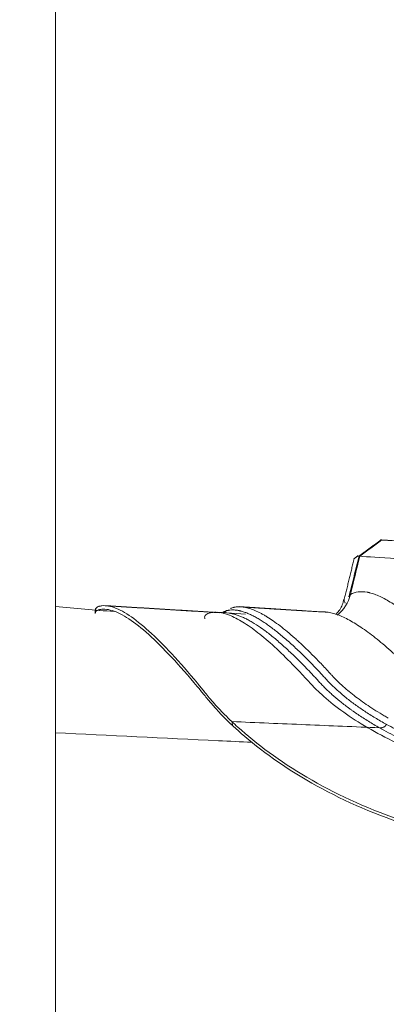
# Model space of a CAD drawing. Header units: millimetres. Extents: x 0 to 594, y 0 to 420.
# Tile 14 of 256: x 139 to 144, y 61 to 75. Entities that reach past the tile are written whole.
import ezdxf

# ---------------------------------------------------------------- set-up
doc = ezdxf.new("R2010")
doc.units = ezdxf.units.MM
doc.layers.add('1', color=7, linetype='Continuous', true_color=0xffffff)
doc.styles.add('Arial', font='txt')
doc.dimstyles.get("Standard").update_dxf_attribs({"dimtxt": 0.18, "dimasz": 0.18, "dimexe": 0.18, "dimexo": 0.0625, "dimgap": 0.09, "dimtad": 0, "dimtih": 1, "dimtoh": 1, "dimdec": 4, "dimzin": 0, "dimdsep": 46, "dimtxsty": 'Standard', "dimcen": 0.09, "dimadec": 0, "dimazin": 0, "dimtfac": 1, "dimtdec": 4, "dimtofl": 0, "dimtmove": 0, "dimatfit": 3, "dimfxl": 0, "dimtolj": 1, "dimtzin": 0, "dimarcsym": 0})

# ---------------------------------------------------------------- blocks, each defined once
blk = doc.blocks.new('_U9')
at = {"layer": '1', "color": 18, "lineweight": 18}
for p, q in [((99.145, 154.718), (72.65, 154.718)), ((74.65, 154.718), (74.65, 112.421)), ((257.513, 127.437), (72.65, 127.437))]:
    blk.add_line(p, q, dxfattribs=at)
at = {"layer": '1', "color": 18}
for points in [[(74.65, 154.718), (75.588, 151.218), (73.712, 151.218)], [(74.65, 127.437), (73.712, 130.937), (75.588, 130.937)]]:
    blk.add_solid(points, dxfattribs=at)
at = {"layer": '1', "color": 18, "linetype": 'Continuous', "lineweight": 13, "char_height": 3.5, "attachment_point": 7, "rotation": 90, "line_spacing_factor": 1.047437, "style": 'Arial'}
for s, insert in [('\\fArial|b0|i0;\\W1.0000;0.55', (77.629, 101.912)), ('\\fArial|b0|i0;\\W1.0000;FWD TIE DOWN', (77.629, 61.914))]:
    blk.add_mtext(s, dxfattribs=dict(at, insert=insert))
blk = doc.blocks.new('_U13')
at = {"layer": '1', "color": 18, "lineweight": 18}
for p, q in [((128.425, 177.295), (61.388, 177.295)), ((63.388, 177.295), (63.388, 113.372)), ((257.513, 127.437), (61.388, 127.437))]:
    blk.add_line(p, q, dxfattribs=at)
at = {"layer": '1', "color": 18}
for points in [[(63.388, 177.295), (64.326, 173.795), (62.45, 173.795)], [(63.388, 127.437), (62.45, 130.937), (64.326, 130.937)]]:
    blk.add_solid(points, dxfattribs=at)
at = {"layer": '1', "color": 18, "linetype": 'Continuous', "lineweight": 13, "char_height": 3.5, "attachment_point": 7, "rotation": 90, "line_spacing_factor": 1.047437, "style": 'Arial'}
for s, insert in [('\\fArial|b0|i0;\\W1.0000;1.00', (66.367, 102.863)), ('\\fArial|b0|i0;\\W1.0000;BOW DEFLATED', (66.367, 61.499))]:
    blk.add_mtext(s, dxfattribs=dict(at, insert=insert))

msp = doc.modelspace()

# ---------------------------------------------------------------- linework, layer by layer
at = {"layer": '1', "color": 8, "linetype": 'Continuous', "lineweight": 18}
msp.add_line((139.425, 49.346), (139.425, 87.123), dxfattribs=at)
at = {"layer": '1', "color": 155, "linetype": 'Continuous', "lineweight": 18}
msp.add_line((142.082, 66.694), (141.69, 66.719), dxfattribs=at)
for centre, major_axis, ratio, start_param, end_param in [((161.073, 66.668), (-17.217, 1.07), 0.000385, 0.122467, 0.422658), ((161.058, 66.422), (17.51, -1.088), 0.000385, 3.26406, 3.564251), ((143.066, 67.084), (0.245, -0.436), 0.986875, 0.12222, 0.828272)]:
    msp.add_ellipse(centre, major_axis=major_axis, ratio=ratio, start_param=start_param, end_param=end_param, dxfattribs=at)
for points, degree in [([(143.974, 67.729), (143.665, 67.502)], 1), ([(143.985, 67.729), (143.883, 67.653), (143.781, 67.577), (143.679, 67.501)], 3), ([(143.973, 67.729), (143.974, 67.729), (143.985, 67.729)], 2), ([(144.068, 67.724), (144.005, 67.728), (143.984, 67.729)], 2), ([(143.6, 67.469), (143.463, 66.902)], 1), ([(143.668, 67.504), (143.529, 66.937)], 1), ([(143.656, 67.511), (143.597, 67.467)], 1), ([(140.247, 66.728), (139.973, 66.752), (139.699, 66.777), (139.425, 66.801)], 3), ([(139.984, 66.751), (139.982, 66.726), (139.981, 66.701)], 2), ([(139.986, 66.751), (139.984, 66.726), (139.983, 66.701)], 2), ([(141.709, 66.715), (140.929, 66.763), (140.15, 66.81)], 2), ([(141.719, 66.713), (140.935, 66.761), (140.151, 66.809)], 2), ([(141.818, 66.748), (141.775, 66.701)], 1), ([(142.873, 66.742), (142.429, 66.77), (142.011, 66.797)], 2), ([(143.158, 66.724), (142.564, 66.759), (142.015, 66.795)], 2), ([(141.904, 65.135), (141.9, 65.154), (141.895, 65.173), (141.891, 65.192)], 3)]:
    msp.add_open_spline(points, degree=degree, dxfattribs=at)
at = {"layer": '1', "color": 155, "linetype": 'Continuous', "lineweight": 13}
msp.add_open_spline([(143.679, 67.501), (143.635, 67.323), (143.592, 67.145), (143.548, 66.967)], degree=3, dxfattribs=at)
at = {"layer": '1', "color": 155, "linetype": 'Continuous', "lineweight": 18}
for points, knots in [([(143.679, 67.501), (143.676, 67.501), (143.668, 67.502), (143.664, 67.502), (143.665, 67.502), (143.669, 67.502), (143.674, 67.502), (143.676, 67.502)], [0, 0, 0, 0, 0.222338, 0.444584, 0.666766, 0.888912, 1, 1, 1, 1]), ([(143.454, 66.903), (143.45, 66.875), (143.432, 66.797), (143.383, 66.73), (143.345, 66.69), (143.343, 66.688)], [0, 0, 0, 0, 0.326117, 0.960258, 1, 1, 1, 1]), ([(143.526, 66.937), (143.526, 66.938), (143.526, 66.938), (143.527, 66.939), (143.527, 66.94), (143.527, 66.941), (143.528, 66.943), (143.53, 66.947), (143.532, 66.951), (143.538, 66.958), (143.542, 66.963), (143.548, 66.967)], [0, 0, 0, 0, 0.03259, 0.03259, 0.093053, 0.093053, 0.153516, 0.274442, 0.516295, 0.516295, 1, 1, 1, 1]), ([(141.904, 65.135), (141.864, 65.172), (141.773, 65.26), (141.684, 65.354), (141.622, 65.424), (141.591, 65.46), (141.545, 65.515), (141.504, 65.566), (141.456, 65.624), (141.299, 65.814), (141.044, 66.105), (140.616, 66.53), (140.316, 66.73), (140.134, 66.763), (140.08, 66.762), (140.056, 66.758), (140.041, 66.755), (140.031, 66.752), (140.01, 66.744), (139.99, 66.73), (139.983, 66.71), (139.983, 66.701)], [0, 0, 0, 0, 0.025256, 0.059813, 0.064749, 0.074623, 0.084496, 0.104243, 0.123989, 0.143736, 0.301709, 0.459681, 0.775627, 0.854613, 0.894106, 0.913853, 0.923726, 0.933599, 0.938536, 0.973092, 1, 1, 1, 1]), ([(139.984, 66.751), (139.984, 66.756), (139.985, 66.76), (139.987, 66.767), (139.989, 66.77), (139.99, 66.773)], [0, 0, 0, 0, 0.576643, 0.576643, 1, 1, 1, 1]), ([(141.891, 65.192), (141.856, 65.225), (141.823, 65.258), (141.762, 65.319), (141.734, 65.348), (141.681, 65.405), (141.655, 65.433), (141.605, 65.49), (141.58, 65.52), (141.539, 65.57), (141.522, 65.591), (141.474, 65.651), (141.443, 65.689), (141.286, 65.878), (141.166, 66.015), (140.94, 66.259), (140.833, 66.366), (140.533, 66.636), (140.362, 66.751), (140.186, 66.804), (140.153, 66.81), (140.106, 66.812), (140.091, 66.812), (140.069, 66.809), (140.062, 66.808), (140.052, 66.806), (140.048, 66.805), (140.04, 66.803), (140.036, 66.802), (140.028, 66.799), (140.024, 66.798), (140.016, 66.794), (140.013, 66.792), (140.004, 66.786), (139.999, 66.781), (139.99, 66.769), (139.987, 66.76), (139.986, 66.751)], [0, 0, 0, 0, 0.022193, 0.022193, 0.042005, 0.042005, 0.061816, 0.061816, 0.081628, 0.081628, 0.10144, 0.10144, 0.141063, 0.141063, 0.299556, 0.299556, 0.45805, 0.45805, 0.775036, 0.775036, 0.854283, 0.854283, 0.893906, 0.893906, 0.913718, 0.913718, 0.923624, 0.923624, 0.93353, 0.93353, 0.943435, 0.943435, 0.953341, 0.953341, 0.973153, 0.973153, 1, 1, 1, 1]), ([(141.516, 66.627), (141.513, 66.636), (141.509, 66.654), (141.516, 66.677), (141.539, 66.695), (141.573, 66.708), (141.609, 66.716), (141.665, 66.722), (141.746, 66.715), (141.875, 66.676), (142.041, 66.591), (142.252, 66.443), (142.484, 66.244), (142.688, 66.047), (142.851, 65.877), (142.95, 65.77), (143.035, 65.675), (143.163, 65.551), (143.369, 65.378), (143.691, 65.158), (144.072, 64.947), (144.434, 64.786), (144.746, 64.672), (144.991, 64.593), (145.246, 64.524), (145.507, 64.466), (145.775, 64.419), (146.131, 64.356), (146.577, 64.279), (147.294, 64.161), (148.194, 64.021), (149.461, 63.843), (150.917, 63.666), (152.564, 63.508), (154.217, 63.391), (155.875, 63.319), (157.535, 63.288), (158.917, 63.295), (160.02, 63.319), (160.693, 63.34), (161.212, 63.36), (161.579, 63.376), (161.891, 63.39), (162.15, 63.403), (162.355, 63.413), (162.558, 63.429), (162.827, 63.46), (163.154, 63.513), (163.571, 63.607), (163.997, 63.736), (164.41, 63.901), (164.691, 64.038), (164.835, 64.117), (164.869, 64.135)], [0, 0, 0, 0, 0.006939, 0.014598, 0.022213, 0.029821, 0.037431, 0.045045, 0.063353, 0.081689, 0.109153, 0.136635, 0.16397, 0.191245, 0.202622, 0.214017, 0.220869, 0.227751, 0.246132, 0.264395, 0.282797, 0.301052, 0.310191, 0.319397, 0.328599, 0.337727, 0.346837, 0.35595, 0.374179, 0.392416, 0.428897, 0.465363, 0.520076, 0.574732, 0.629357, 0.684052, 0.73876, 0.793482, 0.820837, 0.848193, 0.860353, 0.872516, 0.884677, 0.891515, 0.898348, 0.905172, 0.912005, 0.925764, 0.939461, 0.957632, 0.975984, 0.99423, 1, 1, 1, 1]), ([(141.871, 66.771), (141.874, 66.772), (141.877, 66.774), (141.889, 66.779), (141.899, 66.782), (141.911, 66.786), (141.913, 66.786), (141.918, 66.787), (141.92, 66.788), (141.928, 66.79), (141.933, 66.791), (141.958, 66.795), (141.978, 66.797), (142.01, 66.796), (142.021, 66.795), (142.043, 66.793), (142.054, 66.792), (142.089, 66.786), (142.137, 66.774), (142.187, 66.756), (142.24, 66.733), (142.267, 66.721), (142.308, 66.699), (142.322, 66.691), (142.351, 66.675), (142.365, 66.666), (142.409, 66.639), (142.44, 66.619), (142.532, 66.555), (142.597, 66.505), (142.699, 66.421), (142.734, 66.391), (142.779, 66.351), (142.788, 66.343), (142.806, 66.327), (142.815, 66.319), (142.842, 66.294), (142.86, 66.277), (142.897, 66.242), (142.916, 66.224), (142.953, 66.188), (142.991, 66.151), (143.03, 66.112), (143.069, 66.073), (143.088, 66.053), (143.128, 66.012), (143.148, 65.991), (143.188, 65.949), (143.208, 65.927), (143.238, 65.894), (143.248, 65.883), (143.268, 65.861), (143.279, 65.85), (143.299, 65.827), (143.31, 65.816), (143.332, 65.793), (143.343, 65.781), (143.367, 65.758), (143.379, 65.747), (143.397, 65.729), (143.404, 65.723), (143.416, 65.711), (143.423, 65.706), (143.455, 65.676), (143.482, 65.652), (143.538, 65.605), (143.568, 65.581), (143.629, 65.534), (143.66, 65.51), (143.726, 65.463), (143.76, 65.439), (143.83, 65.391), (143.867, 65.368), (143.942, 65.321), (143.981, 65.297), (144.039, 65.263), (144.058, 65.253), (144.077, 65.242)], [0, 0, 0, 0, 0.010136, 0.010136, 0.035227, 0.035227, 0.041499, 0.041499, 0.047772, 0.047772, 0.060317, 0.060317, 0.110498, 0.110498, 0.135588, 0.135588, 0.160678, 0.160678, 0.210859, 0.26104, 0.26104, 0.31122, 0.31122, 0.336311, 0.336311, 0.361401, 0.361401, 0.411582, 0.411582, 0.511943, 0.511943, 0.562124, 0.562124, 0.574669, 0.574669, 0.587214, 0.587214, 0.612304, 0.612304, 0.637395, 0.637395, 0.662485, 0.687575, 0.687575, 0.712666, 0.712666, 0.737756, 0.737756, 0.762846, 0.762846, 0.775391, 0.775391, 0.787937, 0.787937, 0.800482, 0.800482, 0.813027, 0.813027, 0.825572, 0.825572, 0.831845, 0.831845, 0.838117, 0.838117, 0.863208, 0.863208, 0.888298, 0.888298, 0.913388, 0.913388, 0.938479, 0.938479, 0.963569, 0.963569, 0.988659, 0.988659, 1, 1, 1, 1]), ([(142.011, 66.797), (142.002, 66.798), (141.993, 66.798), (141.977, 66.797), (141.969, 66.797), (141.962, 66.796)], [0, 0, 0, 0, 0.518229, 0.518229, 1, 1, 1, 1]), ([(143.15, 66.724), (143.156, 66.724), (143.163, 66.724), (143.176, 66.724), (143.181, 66.724), (143.19, 66.724), (143.192, 66.724), (143.198, 66.723), (143.223, 66.721), (143.273, 66.714), (143.349, 66.693), (143.428, 66.662), (143.513, 66.621), (143.572, 66.588), (143.632, 66.551), (143.664, 66.532), (143.727, 66.489), (143.792, 66.443), (143.86, 66.391), (143.965, 66.309), (144.037, 66.247), (144.117, 66.176), (144.121, 66.172), (144.131, 66.163), (144.145, 66.151), (144.178, 66.12), (144.207, 66.094), (144.236, 66.066), (144.246, 66.057), (144.265, 66.039), (144.275, 66.029), (144.295, 66.01), (144.304, 66.001), (144.319, 65.986), (144.324, 65.982), (144.334, 65.972), (144.339, 65.967), (144.349, 65.957), (144.354, 65.952), (144.364, 65.943), (144.369, 65.938), (144.379, 65.928), (144.384, 65.923), (144.395, 65.913), (144.4, 65.908), (144.411, 65.898), (144.417, 65.893), (144.428, 65.883), (144.434, 65.878), (144.452, 65.862), (144.464, 65.852), (144.49, 65.832), (144.503, 65.822), (144.53, 65.801), (144.544, 65.791), (144.588, 65.76), (144.618, 65.74), (144.659, 65.714), (144.672, 65.706), (144.684, 65.698), (144.693, 65.693), (144.697, 65.691), (144.719, 65.678), (144.737, 65.667), (144.791, 65.637), (144.828, 65.616), (144.907, 65.577), (144.948, 65.557), (145.033, 65.519), (145.077, 65.5), (145.146, 65.473), (145.169, 65.464), (145.204, 65.45), (145.216, 65.446), (145.235, 65.439), (145.241, 65.437), (145.253, 65.433), (145.259, 65.43), (145.314, 65.411), (145.364, 65.395), (145.466, 65.363), (145.519, 65.348), (145.599, 65.327), (145.626, 65.321), (145.68, 65.307), (145.708, 65.301), (145.764, 65.289), (145.792, 65.283), (145.835, 65.275), (145.849, 65.272), (145.878, 65.266), (145.892, 65.264), (145.914, 65.26), (145.922, 65.259), (145.936, 65.256), (145.943, 65.255), (145.966, 65.251), (145.98, 65.249), (146.01, 65.244), (146.024, 65.242), (146.054, 65.238), (146.069, 65.235), (146.143, 65.224), (146.202, 65.215), (146.276, 65.203), (146.298, 65.2), (146.322, 65.196), (146.331, 65.195), (146.334, 65.194), (146.334, 65.194), (146.335, 65.194), (146.335, 65.194), (146.336, 65.194), (146.341, 65.193), (146.373, 65.188), (146.405, 65.183), (146.545, 65.162), (146.658, 65.145), (146.827, 65.12), (146.883, 65.111), (146.996, 65.095), (147.052, 65.086), (147.109, 65.078)], [0, 0, 0, 0, 0.013936, 0.013936, 0.024893, 0.024893, 0.030371, 0.030371, 0.035849, 0.079674, 0.123499, 0.167324, 0.211149, 0.254974, 0.254974, 0.298799, 0.298799, 0.342624, 0.386449, 0.386449, 0.474099, 0.474099, 0.479578, 0.479578, 0.485056, 0.496012, 0.517924, 0.517924, 0.528881, 0.528881, 0.539837, 0.539837, 0.550793, 0.550793, 0.556271, 0.556271, 0.561749, 0.561749, 0.567228, 0.567228, 0.572706, 0.572706, 0.578184, 0.578184, 0.583662, 0.583662, 0.58914, 0.58914, 0.594618, 0.594618, 0.605575, 0.605575, 0.616531, 0.616531, 0.627487, 0.627487, 0.6494, 0.6494, 0.654878, 0.657617, 0.657617, 0.660356, 0.660356, 0.671312, 0.671312, 0.693225, 0.693225, 0.715137, 0.715137, 0.73705, 0.73705, 0.748006, 0.748006, 0.753484, 0.753484, 0.756223, 0.756223, 0.758962, 0.758962, 0.780875, 0.780875, 0.802787, 0.802787, 0.813744, 0.813744, 0.8247, 0.8247, 0.835656, 0.835656, 0.841134, 0.841134, 0.846612, 0.846612, 0.849351, 0.849351, 0.85209, 0.85209, 0.857569, 0.857569, 0.863047, 0.863047, 0.868525, 0.868525, 0.890437, 0.890437, 0.895916, 0.898655, 0.899339, 0.899511, 0.899511, 0.899596, 0.899596, 0.899682, 0.900024, 0.901394, 0.91235, 0.91235, 0.956175, 0.956175, 0.978087, 0.978087, 1, 1, 1, 1]), ([(143.955, 65.105), (143.902, 65.135), (143.85, 65.166), (143.75, 65.228), (143.701, 65.259), (143.631, 65.306), (143.609, 65.322), (143.581, 65.341), (143.575, 65.345), (143.564, 65.353), (143.547, 65.365), (143.488, 65.408), (143.437, 65.448), (143.36, 65.51), (143.324, 65.541), (143.273, 65.587), (143.256, 65.602), (143.224, 65.632), (143.208, 65.648), (143.185, 65.67), (143.178, 65.678), (143.163, 65.693), (143.156, 65.7), (143.135, 65.722), (143.121, 65.737), (143.094, 65.766), (143.081, 65.781), (143.055, 65.81), (143.042, 65.824), (143.003, 65.866), (142.976, 65.893), (142.944, 65.927), (142.937, 65.934), (142.925, 65.947), (142.918, 65.954), (142.899, 65.973), (142.886, 65.986), (142.823, 66.05), (142.773, 66.099), (142.677, 66.19), (142.63, 66.233), (142.538, 66.314), (142.494, 66.352), (142.407, 66.422), (142.365, 66.454), (142.283, 66.513), (142.244, 66.539), (142.186, 66.575), (142.167, 66.586), (142.13, 66.607), (142.094, 66.627), (142.059, 66.643), (142.024, 66.658), (141.99, 66.672), (141.958, 66.683), (141.938, 66.688), (141.934, 66.689), (141.926, 66.692), (141.922, 66.693), (141.91, 66.695), (141.903, 66.697), (141.881, 66.701), (141.867, 66.704), (141.853, 66.705)], [0, 0, 0, 0, 0.037114, 0.037114, 0.074228, 0.074228, 0.092785, 0.092785, 0.097424, 0.097424, 0.102064, 0.111342, 0.148456, 0.148456, 0.18557, 0.18557, 0.204127, 0.204127, 0.222684, 0.222684, 0.231963, 0.231963, 0.241241, 0.241241, 0.259798, 0.259798, 0.278355, 0.278355, 0.296912, 0.296912, 0.334026, 0.334026, 0.343305, 0.343305, 0.352583, 0.352583, 0.37114, 0.37114, 0.445368, 0.445368, 0.519596, 0.519596, 0.593824, 0.593824, 0.668052, 0.668052, 0.74228, 0.74228, 0.779394, 0.779394, 0.816508, 0.853622, 0.853622, 0.890736, 0.92785, 0.92785, 0.937129, 0.937129, 0.946407, 0.946407, 0.964964, 0.964964, 1, 1, 1, 1]), ([(141.891, 65.192), (142.063, 65.185), (142.235, 65.178), (142.579, 65.163), (142.751, 65.156), (143.095, 65.141), (143.267, 65.134), (143.611, 65.12), (143.783, 65.112), (143.955, 65.105)], [0, 0, 0, 0, 0.25, 0.25, 0.5, 0.5, 0.75, 0.75, 1, 1, 1, 1]), ([(166.588, 64.113), (166.569, 64.098), (166.551, 64.083), (166.507, 64.046), (166.482, 64.025), (166.397, 63.956), (166.33, 63.905), (166.227, 63.829), (166.192, 63.804), (166.12, 63.754), (166.083, 63.729), (165.968, 63.654), (165.889, 63.604), (165.638, 63.455), (165.457, 63.356), (164.874, 63.075), (164.433, 62.904), (163.717, 62.706), (163.469, 62.65), (163.091, 62.583), (162.964, 62.564), (162.768, 62.54), (162.701, 62.533), (162.603, 62.523), (162.57, 62.52), (162.506, 62.514), (162.474, 62.512), (162.413, 62.507), (162.385, 62.505), (162.333, 62.501), (162.31, 62.5), (162.243, 62.495), (162.204, 62.492), (162.075, 62.483), (161.976, 62.477), (161.783, 62.464), (161.689, 62.458), (161.501, 62.446), (161.408, 62.44), (160.941, 62.413), (160.564, 62.393), (159.809, 62.36), (159.432, 62.347), (157.544, 62.295), (156.028, 62.306), (153.005, 62.451), (151.498, 62.584), (148.511, 62.962), (147.03, 63.207), (145.523, 63.499), (145.477, 63.508), (145.386, 63.526), (145.341, 63.535), (145.249, 63.553), (145.202, 63.563), (145.114, 63.581), (145.083, 63.587), (145.018, 63.602), (144.986, 63.609), (144.826, 63.646), (144.703, 63.678), (144.46, 63.748), (144.34, 63.786), (143.752, 63.989), (143.319, 64.193), (142.561, 64.638), (142.237, 64.879), (141.946, 65.141), (141.918, 65.167), (141.891, 65.192)], [0, 0, 0, 0, 0.005193, 0.005193, 0.010981, 0.010981, 0.022557, 0.022557, 0.028345, 0.028345, 0.034132, 0.034132, 0.045708, 0.045708, 0.068859, 0.068859, 0.115162, 0.115162, 0.138313, 0.138313, 0.149888, 0.149888, 0.155676, 0.155676, 0.15857, 0.15857, 0.161464, 0.161464, 0.164358, 0.164358, 0.167252, 0.167252, 0.17304, 0.17304, 0.184615, 0.184615, 0.196191, 0.196191, 0.207766, 0.207766, 0.254069, 0.254069, 0.300371, 0.300371, 0.485581, 0.485581, 0.670791, 0.670791, 0.856001, 0.856001, 0.861788, 0.861788, 0.867576, 0.867576, 0.873364, 0.873364, 0.876258, 0.876258, 0.879152, 0.879152, 0.890727, 0.890727, 0.902303, 0.902303, 0.948605, 0.948605, 0.994908, 0.994908, 1, 1, 1, 1]), ([(143.955, 65.105), (143.783, 65.112), (143.611, 65.12), (143.267, 65.134), (143.095, 65.141), (142.751, 65.156), (142.579, 65.163), (142.235, 65.178), (142.063, 65.185), (141.891, 65.192)], [0, 0, 0, 0, 0.25, 0.25, 0.5, 0.5, 0.75, 0.75, 1, 1, 1, 1]), ([(166.575, 64.059), (166.56, 64.047), (166.523, 64.017), (166.454, 63.959), (166.361, 63.886), (166.277, 63.822), (166.104, 63.698), (165.795, 63.497), (165.274, 63.216), (164.652, 62.949), (163.964, 62.723), (163.344, 62.583), (162.9, 62.516), (162.65, 62.489), (162.52, 62.477), (162.442, 62.471), (162.405, 62.469), (162.35, 62.465), (162.267, 62.459), (162.123, 62.449), (161.876, 62.432), (161.593, 62.414), (161.034, 62.381), (160.185, 62.337), (157.922, 62.256), (155.269, 62.276), (152.251, 62.482), (150, 62.723), (147.792, 63.044), (146.321, 63.307), (145.545, 63.457), (145.431, 63.479), (145.317, 63.502), (145.224, 63.52), (145.145, 63.536), (145.05, 63.556), (144.855, 63.6), (144.579, 63.672), (143.859, 63.899), (142.885, 64.355), (142.206, 64.858), (141.926, 65.114), (141.904, 65.135)], [0, 0, 0, 0, 0.00419, 0.009989, 0.015788, 0.021587, 0.024486, 0.044783, 0.067979, 0.091175, 0.114371, 0.137567, 0.149165, 0.154964, 0.159313, 0.160763, 0.162213, 0.162938, 0.166562, 0.172361, 0.183959, 0.195557, 0.207155, 0.253547, 0.299939, 0.485507, 0.578291, 0.671075, 0.763859, 0.853744, 0.856643, 0.862442, 0.868241, 0.871141, 0.87404, 0.87694, 0.879839, 0.891437, 0.903035, 0.949427, 0.995819, 1, 1, 1, 1]), ([(144.05, 65.155), (144.048, 65.15), (144.046, 65.146), (144.042, 65.14), (144.041, 65.138), (144.039, 65.135), (144.038, 65.134), (144.036, 65.132), (144.035, 65.131), (144.031, 65.127), (144.028, 65.124), (144.023, 65.121), (144.022, 65.12), (144.02, 65.119), (144.019, 65.118), (144.015, 65.117), (144.013, 65.116), (144.007, 65.113), (144.002, 65.111), (143.995, 65.109), (143.993, 65.108), (143.988, 65.107), (143.986, 65.107), (143.979, 65.106), (143.974, 65.105), (143.965, 65.105), (143.96, 65.105), (143.955, 65.105)], [0, 0, 0, 0, 0.125, 0.125, 0.1875, 0.1875, 0.21875, 0.21875, 0.25, 0.25, 0.375, 0.375, 0.40625, 0.40625, 0.4375, 0.4375, 0.5, 0.5, 0.625, 0.625, 0.6875, 0.6875, 0.75, 0.75, 0.875, 0.875, 1, 1, 1, 1]), ([(143.955, 65.105), (143.96, 65.105), (143.965, 65.105), (143.974, 65.105), (143.979, 65.106), (143.986, 65.107), (143.988, 65.107), (143.993, 65.108), (143.995, 65.109), (144.002, 65.111), (144.007, 65.113), (144.013, 65.116), (144.015, 65.117), (144.019, 65.118), (144.02, 65.119), (144.022, 65.12), (144.023, 65.121), (144.028, 65.124), (144.031, 65.127), (144.035, 65.131), (144.036, 65.132), (144.038, 65.134), (144.039, 65.135), (144.041, 65.138), (144.042, 65.14), (144.046, 65.146), (144.048, 65.15), (144.05, 65.155)], [0, 0, 0, 0, 0.125, 0.125, 0.25, 0.25, 0.3125, 0.3125, 0.375, 0.375, 0.5, 0.5, 0.5625, 0.5625, 0.59375, 0.59375, 0.625, 0.625, 0.75, 0.75, 0.78125, 0.78125, 0.8125, 0.8125, 0.875, 0.875, 1, 1, 1, 1]), ([(142.169, 64.903), (142.014, 64.911), (141.859, 64.918), (140.944, 64.962), (140.185, 64.999), (139.425, 65.035)], [0, 0, 0, 0, 0.169679, 0.169679, 1, 1, 1, 1]), ([(139.425, 65.035), (140.185, 64.999), (140.944, 64.962), (141.859, 64.918), (142.014, 64.911), (142.169, 64.903)], [0, 0, 0, 0, 0.830321, 0.830321, 1, 1, 1, 1])]:
    msp.add_open_spline(points, degree=3, knots=knots, dxfattribs=at)
at = {"layer": '1', "color": 155, "linetype": 'Continuous', "lineweight": 13}
for points, knots in [([(143.548, 66.967), (143.581, 66.986), (143.617, 66.998), (143.694, 67.009), (143.736, 67.008), (143.787, 66.999), (143.795, 66.997), (143.804, 66.995), (143.809, 66.994), (143.812, 66.993), (143.827, 66.99), (143.839, 66.986), (143.874, 66.976), (143.899, 66.967), (143.974, 66.935), (144.027, 66.908), (144.138, 66.842), (144.197, 66.803), (144.318, 66.713), (144.381, 66.663), (144.512, 66.55), (144.58, 66.488), (144.72, 66.352), (144.793, 66.279), (144.868, 66.2)], [0, 0, 0, 0, 0.125, 0.125, 0.25, 0.25, 0.265625, 0.273437, 0.273437, 0.28125, 0.28125, 0.3125, 0.3125, 0.375, 0.375, 0.5, 0.5, 0.625, 0.625, 0.75, 0.75, 0.875, 0.875, 1, 1, 1, 1]), ([(143.461, 66.903), (143.461, 66.903), (143.46, 66.898), (143.459, 66.886), (143.464, 66.868), (143.471, 66.855), (143.476, 66.848)], [0, 0, 0, 0, 0.004248, 0.337415, 0.670581, 1, 1, 1, 1]), ([(141.767, 66.719), (141.769, 66.72), (141.772, 66.722), (141.78, 66.727), (141.785, 66.729), (141.802, 66.736), (141.814, 66.74), (141.83, 66.744), (141.833, 66.744), (141.839, 66.746), (141.849, 66.748), (141.871, 66.751), (141.891, 66.752), (141.912, 66.752), (141.919, 66.752), (141.933, 66.751), (141.94, 66.75), (141.962, 66.748), (141.98, 66.745), (142, 66.74), (142.005, 66.739), (142.007, 66.739), (142.011, 66.738), (142.021, 66.735), (142.047, 66.728), (142.071, 66.72), (142.104, 66.708), (142.121, 66.701), (142.155, 66.685), (142.19, 66.669), (142.227, 66.649), (142.263, 66.628), (142.301, 66.605), (142.34, 66.58), (142.379, 66.553), (142.399, 66.539), (142.46, 66.495), (142.502, 66.463), (142.588, 66.393), (142.633, 66.355), (142.724, 66.275), (142.771, 66.232), (142.866, 66.141), (142.915, 66.092), (142.978, 66.029), (142.991, 66.016), (143.01, 65.996), (143.016, 65.99), (143.029, 65.976), (143.036, 65.97), (143.068, 65.936), (143.094, 65.909), (143.126, 65.874), (143.133, 65.867), (143.146, 65.853), (143.152, 65.846), (143.172, 65.824), (143.185, 65.81), (143.212, 65.781), (143.225, 65.766), (143.254, 65.736), (143.268, 65.722), (143.299, 65.692), (143.315, 65.677), (143.347, 65.646), (143.364, 65.631), (143.416, 65.586), (143.452, 65.555), (143.529, 65.493), (143.57, 65.462), (143.624, 65.423), (143.635, 65.415), (143.651, 65.403), (143.657, 65.4), (143.668, 65.392), (143.696, 65.372), (143.725, 65.353), (143.795, 65.306), (143.843, 65.275), (143.944, 65.214), (143.996, 65.184), (144.05, 65.155)], [0, 0, 0, 0, 0.009403, 0.009403, 0.025127, 0.025127, 0.056574, 0.056574, 0.064436, 0.064436, 0.072298, 0.088022, 0.119469, 0.119469, 0.135193, 0.135193, 0.150917, 0.150917, 0.182364, 0.190226, 0.190226, 0.194157, 0.194157, 0.198088, 0.213812, 0.245259, 0.245259, 0.276707, 0.276707, 0.308154, 0.339602, 0.339602, 0.371049, 0.402497, 0.402497, 0.433944, 0.433944, 0.49684, 0.49684, 0.559735, 0.559735, 0.62263, 0.62263, 0.685525, 0.685525, 0.701248, 0.701248, 0.70911, 0.70911, 0.716972, 0.716972, 0.74842, 0.74842, 0.756282, 0.756282, 0.764144, 0.764144, 0.779867, 0.779867, 0.795591, 0.795591, 0.811315, 0.811315, 0.827039, 0.827039, 0.842762, 0.842762, 0.87421, 0.87421, 0.905657, 0.905657, 0.913519, 0.913519, 0.91745, 0.91745, 0.921381, 0.937105, 0.937105, 0.968552, 0.968552, 1, 1, 1, 1]), ([(146.555, 64.35), (146.434, 64.371), (146.313, 64.391), (146.133, 64.423), (146.072, 64.433), (145.952, 64.454), (145.892, 64.465), (145.817, 64.478), (145.802, 64.481), (145.772, 64.486), (145.757, 64.489), (145.712, 64.497), (145.682, 64.502), (145.637, 64.51), (145.622, 64.513), (145.599, 64.517), (145.592, 64.518), (145.577, 64.521), (145.569, 64.523), (145.532, 64.53), (145.502, 64.536), (145.414, 64.554), (145.357, 64.567), (145.271, 64.588), (145.243, 64.596), (145.186, 64.61), (145.158, 64.618), (145.075, 64.641), (145.02, 64.657), (144.912, 64.691), (144.859, 64.708), (144.754, 64.744), (144.702, 64.763), (144.6, 64.802), (144.55, 64.822), (144.488, 64.847), (144.475, 64.852), (144.457, 64.86), (144.451, 64.863), (144.438, 64.868), (144.408, 64.881), (144.378, 64.894), (144.306, 64.926), (144.26, 64.948), (144.124, 65.014), (144.037, 65.059), (143.955, 65.105)], [0, 0, 0, 0, 0.125, 0.125, 0.1875, 0.1875, 0.25, 0.25, 0.265625, 0.265625, 0.28125, 0.28125, 0.3125, 0.3125, 0.328125, 0.328125, 0.335937, 0.335937, 0.34375, 0.34375, 0.375, 0.375, 0.4375, 0.4375, 0.46875, 0.46875, 0.5, 0.5, 0.5625, 0.5625, 0.625, 0.625, 0.6875, 0.6875, 0.75, 0.75, 0.765625, 0.765625, 0.773438, 0.773438, 0.78125, 0.8125, 0.8125, 0.875, 0.875, 1, 1, 1, 1]), ([(144.05, 65.155), (144.13, 65.11), (144.214, 65.067), (144.348, 65.004), (144.393, 64.983), (144.451, 64.957), (144.469, 64.95), (144.487, 64.942), (144.498, 64.937), (144.504, 64.935), (144.534, 64.922), (144.558, 64.912), (144.631, 64.883), (144.68, 64.864), (144.779, 64.827), (144.829, 64.809), (144.932, 64.775), (144.983, 64.758), (145.088, 64.726), (145.142, 64.711), (145.223, 64.689), (145.25, 64.682), (145.304, 64.668), (145.36, 64.654), (145.415, 64.641), (145.458, 64.632), (145.472, 64.629), (145.5, 64.623), (145.514, 64.62), (145.557, 64.611), (145.586, 64.606), (145.644, 64.595), (145.673, 64.589), (145.731, 64.579), (145.76, 64.574), (145.818, 64.564), (145.848, 64.558), (145.935, 64.543), (145.993, 64.533), (146.11, 64.513), (146.168, 64.502), (146.343, 64.472), (146.46, 64.452), (146.577, 64.433)], [0, 0, 0, 0, 0.125, 0.125, 0.1875, 0.1875, 0.203125, 0.210938, 0.210938, 0.21875, 0.21875, 0.25, 0.25, 0.3125, 0.3125, 0.375, 0.375, 0.4375, 0.4375, 0.5, 0.5, 0.53125, 0.53125, 0.5625, 0.59375, 0.59375, 0.609375, 0.609375, 0.625, 0.625, 0.65625, 0.65625, 0.6875, 0.6875, 0.71875, 0.71875, 0.75, 0.75, 0.8125, 0.8125, 0.875, 0.875, 1, 1, 1, 1])]:
    msp.add_open_spline(points, degree=3, knots=knots, dxfattribs=at)

# ---------------------------------------------------------------- dimensions: what is measured, and where the dimension line sits
at = {"layer": '1', "color": 18, "linetype": 'Continuous', "lineweight": 13}
for base, p1, p2, text, picture, middle in [((63.388, 177.295), (257.513, 127.437), (128.425, 177.295), '\\fArial|b0|i0;\\C18;{\\H1.00x;\\fArial|b0|i0;BOW DEFLATED\\fArial|b0|i0;}\\C18; <> ', '_U13', (63.388, 86.607)), ((74.65, 127.437), (103.145, 154.718), (257.513, 127.437), '\\fArial|b0|i0;\\C18;{\\H1.00x;\\fArial|b0|i0;FWD TIE DOWN\\fArial|b0|i0;}\\C18; <> ', '_U9', (74.65, 86.339))]:
    dim = msp.add_linear_dim(base=base, p1=p1, p2=p2, angle=90, text=text, dimstyle='Standard', override={"dimtxt": 3.5, "dimasz": 3.5, "dimexe": 2, "dimexo": 0, "dimgap": 1.5, "dimtih": 0, "dimtoh": 0, "dimdec": 2, "dimlfac": 0.02, "dimdsep": 46, "dimlunit": 2, "dimtxsty": 'Arial', "dimsah": 1, "dimse1": 0, "dimse2": 0, "dimsd1": 0, "dimsd2": 0, "dimclrd": 18, "dimclre": 18, "dimclrt": 18, "dimtol": 0, "dimtm": -0.1, "dimtfac": 1, "dimtdec": 2, "dimtofl": 1, "dimtmove": 0, "dimlwd": 18, "dimlwe": 18}, dxfattribs=at)
    dim.commit()
    dim.dimension.update_dxf_attribs({"geometry": picture, "text_midpoint": middle, "dimtype": 160})

doc.saveas('drawing.dxf')
